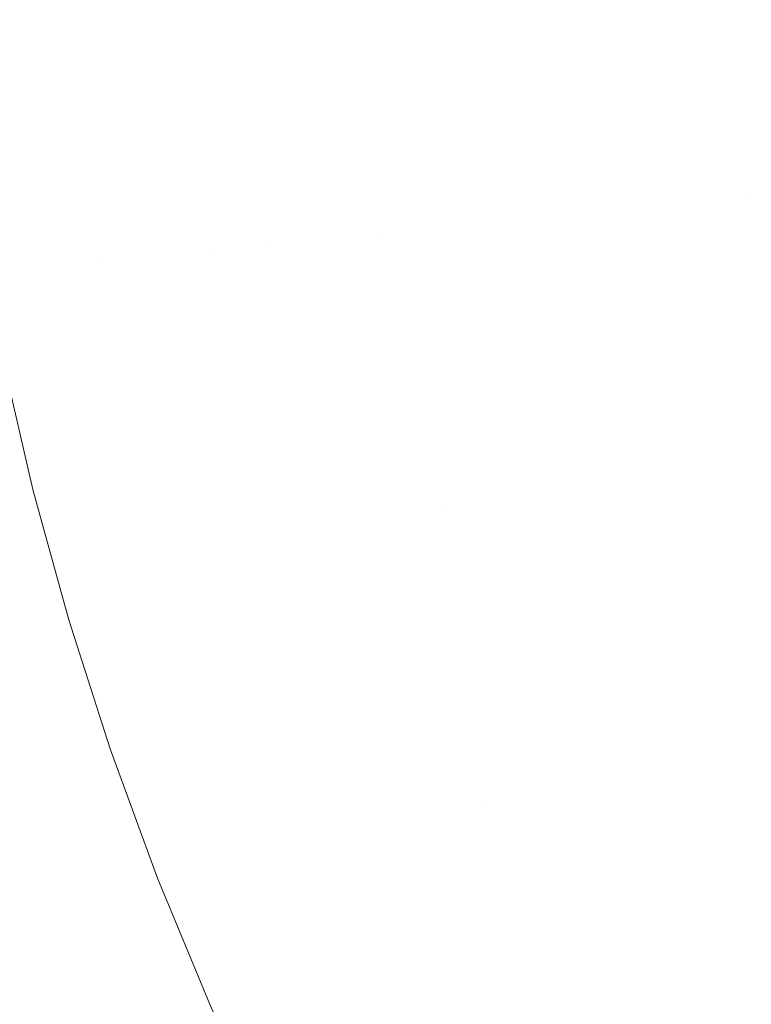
# Model space of a CAD drawing. Header units: centimetres. Extents: x -35.1 to 36.2, y 4.2 to 6.
# Tile 114 of 256: x -11.275 to -11.2216, y 4.6068 to 4.6787. Entities that reach past the tile are written whole.
import ezdxf

# ---------------------------------------------------------------- set-up
doc = ezdxf.new("R2010")
doc.units = ezdxf.units.CM
doc.header["$LTSCALE"] = 2.54
doc.layers.add('Lucido design-1', color=7, linetype='Continuous')

# ---------------------------------------------------------------- blocks, each defined once
blk = doc.blocks.new('Gruppo-4-1')
at = {"color": 7, "linetype": 'Continuous', "lineweight": 9}
blk.add_3dface([(-34.958478, 5.900089, -2312.32217), (-34.958478, 4.300089, -2312.32217), (36.07398, 4.300089, -2312.32217), (36.07398, 5.900089, -2312.32217)], dxfattribs=at)
for points, invisible_edges in [([(-11.276813, 4.700089, -2313.122107), (-11.273298, 4.66068, -2313.122121), (-11.277399, 4.660273, -2313.12217)], 11), ([(-11.276813, 4.700089, -2313.122107), (-11.27264, 4.700089, -2313.121946), (-11.269162, 4.661095, -2313.121975), (-11.273298, 4.66068, -2313.122121)], 14), ([(-11.269162, 4.661095, -2313.121975), (-11.27264, 4.700089, -2313.121946), (-11.270614, 4.700089, -2313.121869)], 9), ([(-11.269162, 4.661095, -2313.121975), (-11.270614, 4.700089, -2313.121869), (-11.268481, 4.700089, -2313.121702)], 9), ([(-11.268481, 4.700089, -2313.121702), (-11.265038, 4.661507, -2313.121731), (-11.269162, 4.661095, -2313.121975)], 11), ([(-11.268481, 4.700089, -2313.121702), (-11.263644, 4.700089, -2313.121325), (-11.260932, 4.661919, -2313.121392), (-11.265038, 4.661507, -2313.121731)], 14), ([(-11.260932, 4.661919, -2313.121392), (-11.263644, 4.700089, -2313.121325), (-11.260221, 4.700089, -2313.120923)], 9), ([(-11.260221, 4.700089, -2313.120923), (-11.256849, 4.662327, -2313.120957), (-11.260932, 4.661919, -2313.121392)], 11), ([(-11.256849, 4.662327, -2313.120957), (-11.260221, 4.700089, -2313.120923), (-11.25676, 4.700089, -2313.120516)], 9), ([(-11.25676, 4.700089, -2313.120516), (-11.252797, 4.662733, -2313.120427), (-11.256849, 4.662327, -2313.120957)], 11), ([(-11.24878, 4.663135, -2313.119806), (-11.252797, 4.662733, -2313.120427), (-11.25676, 4.700089, -2313.120516), (-11.25208, 4.700089, -2313.119777)], 11), ([(-11.24878, 4.663135, -2313.119806), (-11.25208, 4.700089, -2313.119777), (-11.247298, 4.68234, -2313.119093)], 11), ([(-11.228075, 4.683268, -2313.114245), (-11.224421, 4.683445, -2313.113037), (-11.222082, 4.665808, -2313.113037), (-11.225711, 4.665445, -2313.114245)], 15), ([(-11.218526, 4.666164, -2313.111756), (-11.222082, 4.665808, -2313.113037), (-11.224421, 4.683445, -2313.113037), (-11.220841, 4.683618, -2313.111756)], 15), ([(-11.243341, 4.682531, -2313.118292), (-11.239435, 4.68272, -2313.117404), (-11.236994, 4.664315, -2313.117404), (-11.240873, 4.663927, -2313.118292)], 15), ([(-11.233171, 4.664698, -2313.116431), (-11.236994, 4.664315, -2313.117404), (-11.239435, 4.68272, -2313.117404), (-11.235586, 4.682906, -2313.116431)], 15), ([(-11.235586, 4.682906, -2313.116431), (-11.231798, 4.683089, -2313.115378), (-11.229409, 4.665074, -2313.115378), (-11.233171, 4.664698, -2313.116431)], 15), ([(-11.225711, 4.665445, -2313.114245), (-11.229409, 4.665074, -2313.115378), (-11.231798, 4.683089, -2313.115378), (-11.228075, 4.683268, -2313.114245)], 15), ([(-11.247298, 4.68234, -2313.119093), (-11.244804, 4.663533, -2313.119093), (-11.24878, 4.663135, -2313.119806)], 11), ([(-11.240873, 4.663927, -2313.118292), (-11.244804, 4.663533, -2313.119093), (-11.247298, 4.68234, -2313.119093), (-11.243341, 4.682531, -2313.118292)], 15), ([(-11.222082, 4.665808, -2313.113037), (-11.218526, 4.666164, -2313.111756), (-11.216676, 4.657081, -2313.111756)], 11), ([(-11.221408, 4.646664, -2313.114245), (-11.225059, 4.646093, -2313.115378), (-11.229409, 4.665074, -2313.115378), (-11.225711, 4.665445, -2313.114245)], 15), ([(-11.225711, 4.665445, -2313.114245), (-11.222082, 4.665808, -2313.113037), (-11.217824, 4.647224, -2313.113037), (-11.221408, 4.646664, -2313.114245)], 15), ([(-11.216676, 4.657081, -2313.111756), (-11.217824, 4.647224, -2313.113037), (-11.222082, 4.665808, -2313.113037)], 11), ([(-11.228775, 4.645512, -2313.116431), (-11.23255, 4.644922, -2313.117404), (-11.236994, 4.664315, -2313.117404), (-11.233171, 4.664698, -2313.116431)], 15), ([(-11.233171, 4.664698, -2313.116431), (-11.229409, 4.665074, -2313.115378), (-11.225059, 4.646093, -2313.115378), (-11.228775, 4.645512, -2313.116431)], 15), ([(-11.240873, 4.663927, -2313.118292), (-11.236994, 4.664315, -2313.117404), (-11.23255, 4.644922, -2313.117404), (-11.236381, 4.644323, -2313.118292)], 15), ([(-11.244189, 4.643102, -2313.119806), (-11.24878, 4.663135, -2313.119806), (-11.244804, 4.663533, -2313.119093), (-11.240263, 4.643716, -2313.119093)], 15), ([(-11.236381, 4.644323, -2313.118292), (-11.240263, 4.643716, -2313.119093), (-11.244804, 4.663533, -2313.119093), (-11.240873, 4.663927, -2313.118292)], 15), ([(-11.256849, 4.662327, -2313.120957), (-11.252797, 4.662733, -2313.120427), (-11.24107, 4.621293, -2313.120427), (-11.244995, 4.620437, -2313.120957)], 15), ([(-11.252797, 4.662733, -2313.120427), (-11.24878, 4.663135, -2313.119806), (-11.244189, 4.643102, -2313.119806)], 11), ([(-11.24107, 4.621293, -2313.120427), (-11.252797, 4.662733, -2313.120427), (-11.244189, 4.643102, -2313.119806)], 11), ([(-11.265038, 4.661507, -2313.121731), (-11.260932, 4.661919, -2313.121392), (-11.248949, 4.619575, -2313.121392), (-11.252926, 4.618708, -2313.121731)], 15), ([(-11.244995, 4.620437, -2313.120957), (-11.248949, 4.619575, -2313.121392), (-11.260932, 4.661919, -2313.121392), (-11.256849, 4.662327, -2313.120957)], 15), ([(-11.273298, 4.66068, -2313.122121), (-11.269162, 4.661095, -2313.121975), (-11.256921, 4.617837, -2313.121975), (-11.260927, 4.616963, -2313.122121)], 15), ([(-11.252926, 4.618708, -2313.121731), (-11.256921, 4.617837, -2313.121975), (-11.269162, 4.661095, -2313.121975), (-11.265038, 4.661507, -2313.121731)], 15), ([(-11.273995, 4.644313, -2313.12217), (-11.276167, 4.65371, -2313.12217), (-11.277399, 4.660273, -2313.12217), (-11.273298, 4.66068, -2313.122121)], 12), ([(-11.273298, 4.66068, -2313.122121), (-11.260927, 4.616963, -2313.122121), (-11.271405, 4.634908, -2313.12217), (-11.273995, 4.644313, -2313.12217)], 11), ([(-34.958478, 4.300089, -2313.12217), (-11.276167, 4.65371, -2313.12217), (-11.273995, 4.644313, -2313.12217)], 9), ([(-11.228775, 4.645512, -2313.116431), (-11.225059, 4.646093, -2313.115378), (-11.218417, 4.626232, -2313.115378), (-11.222062, 4.625437, -2313.116431)], 15), ([(-11.214836, 4.627013, -2313.114245), (-11.218417, 4.626232, -2313.115378), (-11.225059, 4.646093, -2313.115378), (-11.221408, 4.646664, -2313.114245)], 15), ([(-11.222062, 4.625437, -2313.116431), (-11.225764, 4.62463, -2313.117404), (-11.23255, 4.644922, -2313.117404), (-11.228775, 4.645512, -2313.116431)], 15), ([(-11.236381, 4.644323, -2313.118292), (-11.23255, 4.644922, -2313.117404), (-11.225764, 4.62463, -2313.117404), (-11.229522, 4.623811, -2313.118292)], 15), ([(-34.958478, 4.300089, -2313.12217), (-11.273995, 4.644313, -2313.12217), (-11.271405, 4.634908, -2313.12217)], 9), ([(-11.229522, 4.623811, -2313.118292), (-11.233328, 4.622981, -2313.119093), (-11.240263, 4.643716, -2313.119093), (-11.236381, 4.644323, -2313.118292)], 15), ([(-11.240263, 4.643716, -2313.119093), (-11.233328, 4.622981, -2313.119093), (-11.23718, 4.622141, -2313.119806), (-11.244189, 4.643102, -2313.119806)], 15), ([(-11.244189, 4.643102, -2313.119806), (-11.23718, 4.622141, -2313.119806), (-11.24107, 4.621293, -2313.120427)], 11), ([(-34.958478, 4.300089, -2313.12217), (-11.271405, 4.634908, -2313.12217), (-11.268387, 4.62549, -2313.12217)], 9), ([(-11.260927, 4.616963, -2313.122121), (-11.268387, 4.62549, -2313.12217), (-11.271405, 4.634908, -2313.12217)], 9), ([(-11.222062, 4.625437, -2313.116431), (-11.218417, 4.626232, -2313.115378), (-11.209133, 4.605634, -2313.115378), (-11.212677, 4.604618, -2313.116431)], 15), ([(-34.958478, 4.300089, -2313.12217), (-11.268387, 4.62549, -2313.12217), (-11.264927, 4.616057, -2313.12217)], 9), ([(-11.260927, 4.616963, -2313.122121), (-11.264927, 4.616057, -2313.12217), (-11.268387, 4.62549, -2313.12217)], 9), ([(-11.212677, 4.604618, -2313.116431), (-11.216278, 4.603585, -2313.117404), (-11.225764, 4.62463, -2313.117404), (-11.222062, 4.625437, -2313.116431)], 15), ([(-11.229522, 4.623811, -2313.118292), (-11.225764, 4.62463, -2313.117404), (-11.216278, 4.603585, -2313.117404), (-11.219933, 4.602538, -2313.118292)], 15), ([(-11.219933, 4.602538, -2313.118292), (-11.223635, 4.601476, -2313.119093), (-11.233328, 4.622981, -2313.119093), (-11.229522, 4.623811, -2313.118292)], 15), ([(-11.227381, 4.600402, -2313.119806), (-11.23718, 4.622141, -2313.119806), (-11.233328, 4.622981, -2313.119093), (-11.223635, 4.601476, -2313.119093)], 15), ([(-11.231165, 4.599317, -2313.120427), (-11.24107, 4.621293, -2313.120427), (-11.23718, 4.622141, -2313.119806), (-11.227381, 4.600402, -2313.119806)], 15), ([(-11.244995, 4.620437, -2313.120957), (-11.24107, 4.621293, -2313.120427), (-11.231165, 4.599317, -2313.120427)], 11), ([(-11.221736, 4.575433, -2313.120957), (-11.225438, 4.574084, -2313.121392), (-11.248949, 4.619575, -2313.121392), (-11.244995, 4.620437, -2313.120957)], 15), ([(-11.221736, 4.575433, -2313.120957), (-11.244995, 4.620437, -2313.120957), (-11.231165, 4.599317, -2313.120427)], 11), ([(-11.252926, 4.618708, -2313.121731), (-11.248949, 4.619575, -2313.121392), (-11.225438, 4.574084, -2313.121392), (-11.229162, 4.572727, -2313.121731)], 15), ([(-11.229162, 4.572727, -2313.121731), (-11.232902, 4.571364, -2313.121975), (-11.256921, 4.617837, -2313.121975), (-11.252926, 4.618708, -2313.121731)], 15), ([(-11.260927, 4.616963, -2313.122121), (-11.256921, 4.617837, -2313.121975), (-11.232902, 4.571364, -2313.121975), (-11.236653, 4.569997, -2313.122121)], 15), ([(-11.256624, 4.597144, -2313.12217), (-11.261012, 4.606609, -2313.12217), (-11.264927, 4.616057, -2313.12217), (-11.260927, 4.616963, -2313.122121)], 12), ([(-11.260927, 4.616963, -2313.122121), (-11.236653, 4.569997, -2313.122121), (-11.251746, 4.587663, -2313.12217), (-11.256624, 4.597144, -2313.12217)], 11), ([(-34.958478, 4.300089, -2313.12217), (-11.264927, 4.616057, -2313.12217), (-11.261012, 4.606609, -2313.12217)], 9)]:
    blk.add_3dface(points, dxfattribs=dict(at, invisible_edges=invisible_edges))

msp = doc.modelspace()

# ---------------------------------------------------------------- block references
at = {"layer": 'Lucido design-1', "color": 7}
msp.add_blockref('Gruppo-4-1', (0, 0), dxfattribs=at)

doc.saveas('drawing.dxf')
